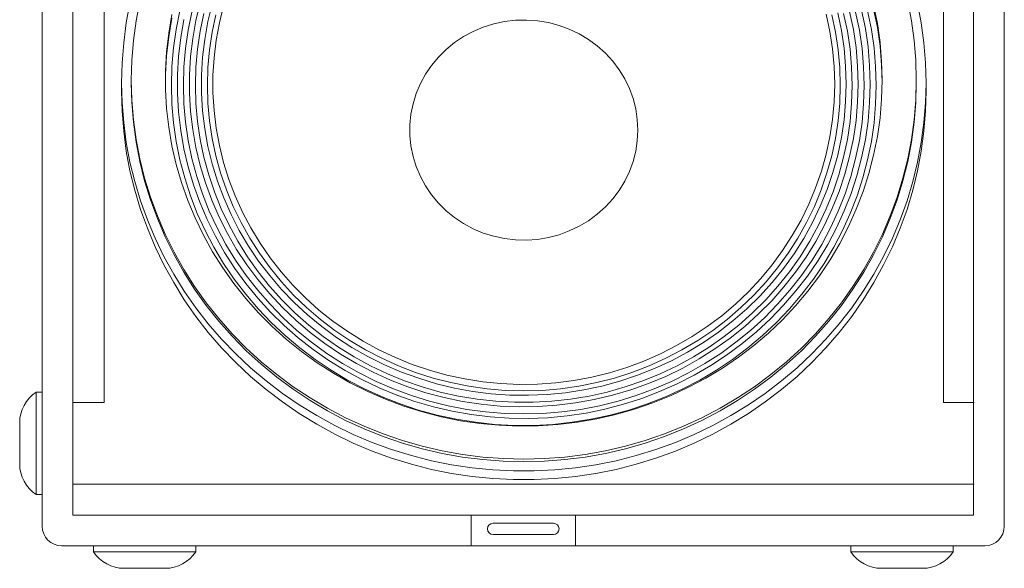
# Model space of a CAD drawing. Extents: x 22 to 3374, y -825 to 2267.
# Tile 9 of 12: x 2893 to 3374, y 257 to 525. Entities that reach past the tile are written whole.
import ezdxf

# ---------------------------------------------------------------- set-up
doc = ezdxf.new("R2010")
doc.units = 0
doc.layers.add('KF_SW_215E_SUSP_FRONT', color=7, linetype='CONTINUOUS')

# ---------------------------------------------------------------- blocks, each defined once
blk = doc.blocks.new('KF_SW_215E_SUSP_FRONT')
at = {"layer": 'KF_SW_215E_SUSP_FRONT', "lineweight": 0}
for p, q in [((-235.25, -9.5), (-235.25, -1005.5)), ((234.75, -9.5), (234.75, -1005.5)), ((-220.25, -15), (-220.25, -1000)), ((-220.25, -1000), (-220.25, -15)), ((219.75, -1000), (219.75, -15)), ((219.75, -1000), (219.75, -15)), ((-205, -515), (-205, -945.11)), ((205, -515), (205, -945.11)), ((-192.38, -750.21), (-194.17, -759.82)), ((-187.55, -749.29), (-189.38, -758.81)), ((-158.08, -749.96), (-160.16, -758.62)), ((189.38, -758.81), (187.55, -749.29)), ((194.2, -759.82), (192.38, -750.21)), ((-167.98, -753.99), (-169.8, -762.97)), ((-162.11, -754.59), (-163.94, -763.42)), ((-152.22, -750.68), (-154.3, -759.19)), ((-146.64, -751.44), (-148.72, -759.79)), ((153.35, -754.94), (155.15, -763.51)), ((159.18, -754.27), (161.01, -763.01)), ((162.11, -754.59), (163.94, -763.42)), ((165.05, -753.64), (166.87, -762.53)), ((167.98, -753.99), (169.8, -762.97)), ((170.91, -751.12), (172.74, -760.17)), ((172.74, -762.09), (170.91, -753.05)), ((-194.17, -759.82), (-195.46, -769.5)), ((-189.38, -758.81), (-190.7, -768.4)), ((-171.89, -755.63), (-173.43, -764.74)), ((-173.43, -766.66), (-171.89, -757.55)), ((-166.02, -758.09), (-167.57, -767.04)), ((-160.16, -758.62), (-161.71, -767.42)), ((-156.25, -755.25), (-158.08, -763.89)), ((-154.3, -759.19), (-155.87, -767.83)), ((-150.39, -755.91), (-152.22, -764.39)), ((-150.26, -768.27), (-148.72, -759.79)), ((-14.63, -760.26), (-9.36, -759.13)), ((-9.36, -759.13), (-4.03, -758.53)), ((-4.03, -758.53), (1.36, -758.4)), ((1.36, -758.4), (6.71, -758.78)), ((6.71, -758.78), (12.01, -759.63)), ((12.01, -759.63), (17.21, -761.02)), ((147.74, -755.6), (149.57, -764.01)), ((150.42, -755.91), (152.22, -764.39)), ((156.25, -755.25), (158.08, -763.89)), ((190.7, -768.4), (189.38, -758.81)), ((195.5, -769.5), (194.2, -759.82)), ((-173.43, -764.74), (-174.47, -773.91)), ((-169.8, -762.97), (-171.1, -772.02)), ((-163.94, -763.42), (-165.23, -772.34)), ((-158.08, -763.89), (-159.37, -772.65)), ((-152.22, -764.39), (-153.51, -772.97)), ((-29.38, -766.47), (-24.68, -763.95)), ((-24.68, -763.95), (-19.76, -761.87)), ((-19.76, -761.87), (-14.63, -760.26)), ((17.21, -761.02), (22.25, -762.85)), ((22.25, -762.85), (27.08, -765.15)), ((149.57, -764.01), (150.86, -772.53)), ((152.22, -764.39), (153.54, -772.97)), ((155.15, -763.51), (156.47, -772.18)), ((158.08, -763.89), (159.4, -772.65)), ((161.01, -763.01), (162.3, -771.83)), ((163.94, -763.42), (165.23, -772.34)), ((166.87, -762.53), (168.17, -771.52)), ((169.8, -762.97), (171.1, -772.02)), ((172.74, -760.17), (174.03, -769.31)), ((174.03, -771.23), (172.74, -762.09)), ((-195.46, -769.5), (-196.25, -779.24)), ((-190.7, -768.4), (-191.49, -778.07)), ((-174.47, -775.84), (-173.43, -766.66)), ((-167.57, -767.04), (-168.61, -776.06)), ((-161.71, -767.42), (-162.78, -776.28)), ((-155.87, -767.83), (-156.91, -776.53)), ((-151.3, -776.81), (-150.26, -768.27)), ((-37.92, -772.78), (-33.82, -769.41)), ((-33.82, -769.41), (-29.38, -766.47)), ((27.08, -765.15), (31.65, -767.89)), ((31.65, -767.89), (35.93, -771.04)), ((174.03, -769.31), (174.82, -778.51)), ((190.7, -768.4), (191.49, -778.07)), ((195.5, -769.5), (196.28, -779.24)), ((-174.47, -773.91), (-175.01, -783.12)), ((-171.1, -772.02), (-171.89, -781.13)), ((-165.23, -772.34), (-166.02, -781.29)), ((-159.37, -772.65), (-160.16, -781.45)), ((-153.51, -772.97), (-154.3, -781.64)), ((-41.7, -776.47), (-37.92, -772.78)), ((35.93, -771.04), (39.88, -774.57)), ((150.86, -772.53), (151.65, -781.1)), ((153.54, -772.97), (154.33, -781.64)), ((156.47, -772.18), (157.23, -780.88)), ((159.4, -772.65), (160.16, -781.45)), ((162.3, -771.83), (163.09, -780.72)), ((165.23, -772.34), (166.02, -781.29)), ((168.17, -771.52), (168.95, -780.56)), ((171.1, -772.02), (171.89, -781.13)), ((174.03, -771.23), (174.82, -780.44)), ((-191.49, -778.07), (-191.74, -787.75)), ((-175.01, -785.04), (-174.47, -775.84)), ((-168.61, -776.06), (-169.14, -785.1)), ((-162.78, -776.28), (-163.28, -785.2)), ((-156.91, -776.53), (-157.42, -785.26)), ((-151.84, -785.39), (-151.3, -776.81)), ((-45.08, -780.53), (-41.7, -776.47)), ((39.88, -774.57), (43.44, -778.45)), ((43.44, -778.45), (46.59, -782.68)), ((174.82, -778.51), (175.07, -787.75)), ((191.49, -778.07), (191.74, -787.75)), ((-196.54, -789.01), (-196.25, -779.24)), ((-175.01, -792.35), (-175.01, -783.12)), ((-171.89, -781.13), (-172.14, -790.3)), ((-166.28, -790.3), (-166.02, -781.29)), ((-160.16, -781.45), (-160.41, -790.3)), ((-154.58, -790.3), (-154.3, -781.64)), ((-48.01, -784.88), (-45.08, -780.53)), ((46.59, -782.68), (49.33, -787.15)), ((151.65, -781.1), (151.9, -789.7)), ((154.33, -781.64), (154.58, -790.3)), ((157.23, -780.88), (157.51, -789.64)), ((160.16, -781.45), (160.44, -790.3)), ((163.09, -780.72), (163.38, -789.64)), ((166.02, -781.29), (166.28, -790.3)), ((168.95, -780.56), (169.21, -789.64)), ((171.89, -781.13), (172.14, -790.3)), ((174.82, -780.44), (175.07, -788.7)), ((196.28, -779.24), (196.54, -789.01)), ((-191.74, -787.75), (-191.49, -797.43)), ((-191.74, -787.75), (-191.74, -789.01)), ((-169.14, -785.1), (-169.14, -794.18)), ((-163.28, -785.2), (-163.28, -794.12)), ((-157.42, -785.26), (-157.42, -794.02)), ((-151.84, -793.99), (-151.84, -785.39)), ((-50.5, -789.45), (-48.01, -784.88)), ((49.33, -787.15), (51.6, -791.85)), ((175.07, -787.75), (174.82, -796.95)), ((191.74, -787.75), (191.49, -797.43)), ((191.74, -789.01), (191.74, -787.75)), ((-196.54, -789.01), (-196.54, -793.2)), ((-196.25, -798.75), (-196.54, -789.01)), ((-196.54, -793.2), (-196.25, -802.94)), ((-191.49, -798.69), (-191.74, -789.01)), ((-174.47, -801.56), (-175.01, -792.35)), ((-172.14, -790.3), (-171.89, -799.44)), ((-166.02, -799.29), (-166.28, -790.3)), ((-160.41, -790.3), (-160.16, -799.13)), ((-154.3, -798.97), (-154.58, -790.3)), ((-52.55, -794.27), (-50.5, -789.45)), ((51.6, -791.85), (53.4, -796.73)), ((151.9, -789.7), (151.65, -798.31)), ((154.58, -790.3), (154.33, -798.97)), ((157.51, -789.64), (157.23, -798.4)), ((160.44, -790.3), (160.16, -799.13)), ((163.38, -789.64), (163.09, -798.56)), ((166.28, -790.3), (166.02, -799.29)), ((169.21, -789.64), (168.95, -798.72)), ((172.14, -790.3), (171.89, -799.44)), ((191.74, -789.01), (191.49, -798.69)), ((196.54, -789.01), (196.28, -798.75)), ((196.28, -802.94), (196.54, -793.2)), ((196.54, -793.2), (196.54, -789.01)), ((-191.49, -797.43), (-190.7, -807.07)), ((-169.14, -794.18), (-168.61, -803.23)), ((-163.28, -794.12), (-162.78, -803.01)), ((-157.42, -794.02), (-156.91, -802.76)), ((-151.3, -802.6), (-151.84, -793.99)), ((-52.55, -794.27), (-54.09, -799.26)), ((53.4, -796.73), (54.66, -801.78)), ((151.65, -798.31), (150.86, -806.88)), ((157.23, -798.4), (156.47, -807.14)), ((174.82, -796.95), (174.03, -806.16)), ((190.7, -807.07), (191.49, -797.43)), ((-196.25, -798.75), (-195.46, -808.49)), ((-196.25, -802.94), (-195.46, -812.68)), ((-190.7, -808.33), (-191.49, -798.69)), ((-173.43, -810.73), (-174.47, -801.56)), ((-171.89, -799.44), (-171.1, -808.55)), ((-168.61, -803.23), (-167.57, -812.27)), ((-166.02, -799.29), (-165.23, -808.24)), ((-162.78, -803.01), (-161.71, -811.86)), ((-160.16, -799.13), (-159.37, -807.92)), ((-156.91, -802.76), (-155.87, -811.45)), ((-154.3, -798.97), (-153.51, -807.61)), ((-150.26, -811.14), (-151.3, -802.6)), ((-55.13, -804.33), (-54.09, -799.26)), ((54.66, -801.78), (55.45, -806.92)), ((154.33, -798.97), (153.54, -807.61)), ((160.16, -799.13), (159.4, -807.92)), ((163.09, -798.56), (162.3, -807.45)), ((166.02, -799.29), (165.23, -808.24)), ((168.95, -798.72), (168.17, -807.77)), ((171.89, -799.44), (171.1, -808.55)), ((191.49, -798.69), (190.7, -808.33)), ((195.5, -808.49), (196.28, -798.75)), ((195.5, -812.68), (196.28, -802.94)), ((-190.7, -807.07), (-189.38, -816.69)), ((-159.37, -807.92), (-158.08, -816.69)), ((-153.51, -807.61), (-152.22, -816.18)), ((-55.13, -804.33), (-55.64, -809.5)), ((55.7, -812.12), (55.45, -806.92)), ((150.86, -806.88), (149.57, -815.4)), ((153.54, -807.61), (152.22, -816.18)), ((156.47, -807.14), (155.15, -815.77)), ((159.4, -807.92), (158.08, -816.69)), ((162.3, -807.45), (161.01, -816.28)), ((168.17, -807.77), (166.87, -816.75)), ((174.03, -806.16), (172.74, -815.3)), ((189.38, -816.69), (190.7, -807.07)), ((-195.46, -808.49), (-194.17, -818.17)), ((-195.46, -812.68), (-194.17, -822.36)), ((-190.7, -808.33), (-189.38, -817.95)), ((-171.89, -819.84), (-173.43, -810.73)), ((-171.1, -808.55), (-169.8, -817.63)), ((-167.57, -812.27), (-166.02, -821.19)), ((-165.23, -808.24), (-163.94, -817.16)), ((-161.71, -811.86), (-160.16, -820.66)), ((-155.87, -811.45), (-154.3, -820.09)), ((-148.72, -819.62), (-150.26, -811.14)), ((-55.64, -809.5), (-55.64, -814.7)), ((55.45, -817.29), (55.7, -812.12)), ((165.23, -808.24), (163.94, -817.16)), ((171.1, -808.55), (169.8, -817.63)), ((190.7, -808.33), (189.38, -817.95)), ((194.2, -818.17), (195.5, -808.49)), ((194.2, -822.36), (195.5, -812.68)), ((-189.38, -816.69), (-187.55, -826.21)), ((-169.8, -817.63), (-167.98, -826.62)), ((-163.94, -817.16), (-162.11, -825.99)), ((-158.08, -816.69), (-156.25, -825.35)), ((-152.22, -816.18), (-150.39, -824.66)), ((-55.64, -814.7), (-55.13, -819.87)), ((55.45, -817.29), (54.66, -822.42)), ((149.57, -815.4), (147.74, -823.81)), ((152.22, -816.18), (150.42, -824.66)), ((155.15, -815.77), (153.35, -824.38)), ((158.08, -816.69), (156.25, -825.35)), ((161.01, -816.28), (159.18, -825.01)), ((163.94, -817.16), (162.11, -825.99)), ((166.87, -816.75), (165.05, -825.64)), ((169.8, -817.63), (167.98, -826.62)), ((172.74, -815.3), (170.91, -824.35)), ((187.55, -826.21), (189.38, -816.69)), ((-194.17, -818.17), (-192.38, -827.78)), ((-194.17, -822.36), (-192.38, -831.97)), ((-187.55, -827.47), (-189.38, -817.95)), ((-169.8, -828.85), (-171.89, -819.84)), ((-166.02, -821.19), (-163.94, -830.05)), ((-160.16, -820.66), (-158.08, -829.36)), ((-154.3, -820.09), (-152.22, -828.6)), ((-148.72, -819.62), (-146.64, -827.97)), ((-55.13, -819.87), (-54.09, -824.98)), ((54.66, -822.42), (53.4, -827.47)), ((189.38, -817.95), (187.55, -827.47)), ((192.38, -827.78), (194.2, -818.17)), ((192.38, -831.97), (194.2, -822.36)), ((-187.55, -826.21), (-185.22, -835.6)), ((-167.98, -826.62), (-165.64, -835.47)), ((-162.11, -825.99), (-159.78, -834.69)), ((-156.25, -825.35), (-153.92, -833.9)), ((-150.39, -824.66), (-148.09, -833.05)), ((-54.09, -824.98), (-52.55, -829.93)), ((147.74, -823.81), (145.41, -832.1)), ((150.42, -824.66), (148.09, -833.05)), ((153.35, -824.38), (151.02, -832.83)), ((156.25, -825.35), (153.95, -833.9)), ((159.18, -825.01), (156.85, -833.65)), ((162.11, -825.99), (159.78, -834.69)), ((165.05, -825.64), (162.71, -834.43)), ((167.98, -826.62), (165.64, -835.47)), ((170.91, -824.35), (168.58, -833.3)), ((185.22, -835.6), (187.55, -826.21)), ((-192.38, -827.78), (-190.04, -837.27)), ((-192.38, -831.97), (-190.04, -841.46)), ((-185.22, -836.86), (-187.55, -827.47)), ((-167.22, -837.71), (-169.8, -828.85)), ((-163.94, -830.05), (-161.36, -838.78)), ((-158.08, -829.36), (-155.49, -837.9)), ((-152.22, -828.6), (-149.63, -837.02)), ((-144.05, -836.2), (-146.64, -827.97)), ((-52.55, -829.93), (-50.5, -834.75)), ((53.4, -827.47), (51.6, -832.38)), ((142.57, -840.27), (145.41, -832.1)), ((187.55, -827.47), (185.22, -836.86)), ((190.04, -837.27), (192.38, -827.78)), ((190.04, -841.46), (192.38, -831.97)), ((-185.22, -835.6), (-182.35, -844.9)), ((-182.35, -846.16), (-185.22, -836.86)), ((-165.64, -835.47), (-162.81, -844.2)), ((-159.78, -834.69), (-156.94, -843.26)), ((-153.92, -833.9), (-151.08, -842.28)), ((-148.09, -833.05), (-145.25, -841.27)), ((-140.96, -844.27), (-144.05, -836.2)), ((-50.5, -834.75), (-48.01, -839.35)), ((51.6, -832.38), (49.33, -837.08)), ((148.09, -833.05), (145.25, -841.27)), ((151.02, -832.83), (148.18, -841.15)), ((153.95, -833.9), (151.11, -842.28)), ((156.85, -833.65), (154.05, -842.12)), ((159.78, -834.69), (156.94, -843.26)), ((162.71, -834.43), (159.88, -843.1)), ((165.64, -835.47), (162.81, -844.2)), ((168.58, -833.3), (165.74, -842.12)), ((182.38, -844.9), (185.22, -835.6)), ((185.22, -836.86), (182.38, -846.16)), ((-190.04, -837.27), (-187.21, -846.63)), ((-190.04, -841.46), (-187.21, -850.86)), ((-164.13, -846.44), (-167.22, -837.71)), ((-161.36, -838.78), (-158.27, -847.36)), ((-155.49, -837.9), (-152.4, -846.32)), ((-149.63, -837.02), (-146.57, -845.24)), ((-145.25, -841.27), (-141.94, -849.34)), ((-48.01, -839.35), (-45.08, -843.7)), ((46.59, -841.56), (43.44, -845.75)), ((49.33, -837.08), (46.59, -841.56)), ((139.26, -848.24), (142.57, -840.27)), ((141.94, -849.34), (145.25, -841.27)), ((144.84, -849.31), (148.18, -841.15)), ((187.24, -846.63), (190.04, -837.27)), ((187.24, -850.86), (190.04, -841.46)), ((-182.35, -844.9), (-179.01, -854.01)), ((-179.01, -855.27), (-182.35, -846.16)), ((-160.57, -855.02), (-164.13, -846.44)), ((-162.81, -844.2), (-159.5, -852.78)), ((-156.94, -843.26), (-153.63, -851.68)), ((-152.4, -846.32), (-148.84, -854.54)), ((-151.08, -842.28), (-147.77, -850.54)), ((-146.57, -845.24), (-143.01, -853.28)), ((-137.4, -852.18), (-140.96, -844.27)), ((-45.08, -843.7), (-41.7, -847.73)), ((43.44, -845.75), (39.88, -849.63)), ((147.77, -850.54), (151.11, -842.28)), ((150.7, -850.45), (154.05, -842.12)), ((153.64, -851.68), (156.94, -843.26)), ((156.57, -851.58), (159.88, -843.1)), ((159.5, -852.78), (162.81, -844.2)), ((165.74, -842.12), (162.43, -850.76)), ((179.01, -854.01), (182.38, -844.9)), ((182.38, -846.16), (179.01, -855.27)), ((-187.21, -846.63), (-183.9, -855.87)), ((-187.21, -850.86), (-183.9, -860.06)), ((-158.27, -847.36), (-154.71, -855.74)), ((-147.77, -850.54), (-143.96, -858.58)), ((-141.94, -849.34), (-138.13, -857.19)), ((-41.7, -847.73), (-37.92, -851.45)), ((39.88, -849.63), (35.93, -853.19)), ((135.45, -856.03), (139.26, -848.24)), ((138.13, -857.19), (141.94, -849.34)), ((141.06, -857.26), (144.84, -849.31)), ((143.96, -858.58), (147.77, -850.54)), ((146.89, -858.58), (150.7, -850.45)), ((162.43, -850.76), (158.62, -859.21)), ((183.9, -855.87), (187.24, -846.63)), ((183.9, -860.06), (187.24, -850.86)), ((-183.9, -855.87), (-180.08, -864.91)), ((-179.01, -854.01), (-175.16, -862.96)), ((-175.16, -864.22), (-179.01, -855.27)), ((-156.53, -863.37), (-160.57, -855.02)), ((-159.5, -852.78), (-155.68, -861.16)), ((-154.71, -855.74), (-150.67, -863.94)), ((-153.63, -851.68), (-149.82, -859.87)), ((-148.84, -854.54), (-144.81, -862.58)), ((-143.01, -853.28), (-138.98, -861.13)), ((-133.37, -859.84), (-137.4, -852.18)), ((-37.92, -851.45), (-33.82, -854.8)), ((-33.82, -854.8), (-29.38, -857.76)), ((35.93, -853.19), (31.65, -856.34)), ((131.19, -863.59), (135.45, -856.03)), ((149.82, -859.87), (153.64, -851.68)), ((152.75, -859.87), (156.57, -851.58)), ((155.68, -861.16), (159.5, -852.78)), ((175.16, -862.96), (179.01, -854.01)), ((179.01, -855.27), (175.16, -864.22)), ((180.08, -864.91), (183.9, -855.87)), ((-183.9, -860.06), (-180.08, -869.11)), ((-149.82, -859.87), (-145.53, -867.88)), ((-143.96, -858.58), (-139.7, -866.4)), ((-138.13, -857.19), (-133.87, -864.85)), ((-133.37, -859.84), (-128.86, -867.28)), ((-29.38, -857.76), (-24.68, -860.28)), ((-24.68, -860.28), (-19.76, -862.36)), ((27.08, -859.05), (22.25, -861.35)), ((31.65, -856.34), (27.08, -859.05)), ((133.87, -864.85), (138.13, -857.19)), ((136.77, -864.98), (141.06, -857.26)), ((139.7, -866.4), (143.96, -858.58)), ((142.6, -866.49), (146.89, -858.58)), ((145.53, -867.88), (149.82, -859.87)), ((148.47, -867.97), (152.75, -859.87)), ((158.62, -859.21), (154.33, -867.47)), ((180.08, -869.11), (183.9, -860.06)), ((-180.08, -864.91), (-175.79, -873.74)), ((-175.16, -862.96), (-170.85, -871.72)), ((-170.85, -872.95), (-175.16, -864.22)), ((-152, -871.5), (-156.53, -863.37)), ((-155.68, -861.16), (-151.4, -869.33)), ((-150.67, -863.94), (-146.13, -871.91)), ((-144.81, -862.58), (-140.3, -870.37)), ((-138.98, -861.13), (-134.47, -868.73)), ((-133.87, -864.85), (-129.14, -872.23)), ((-19.76, -862.36), (-14.63, -863.94)), ((-14.63, -863.94), (-9.36, -865.07)), ((-9.36, -865.07), (-4.03, -865.7)), ((-4.03, -865.7), (1.36, -865.83)), ((1.36, -865.83), (6.71, -865.45)), ((12.01, -864.57), (6.71, -865.45)), ((17.21, -863.21), (12.01, -864.57)), ((22.25, -861.35), (17.21, -863.21)), ((126.46, -870.87), (131.19, -863.59)), ((129.14, -872.23), (133.87, -864.85)), ((132.04, -872.45), (136.77, -864.98)), ((151.4, -869.33), (155.68, -861.16)), ((170.85, -871.72), (175.16, -862.96)), ((175.16, -864.22), (170.85, -872.95)), ((175.79, -873.74), (180.08, -864.91)), ((-180.08, -869.11), (-175.79, -877.93)), ((-151.4, -869.33), (-146.64, -877.24)), ((-145.53, -867.88), (-140.81, -875.63)), ((-140.3, -870.37), (-135.35, -877.87)), ((-139.7, -866.4), (-134.94, -873.96)), ((-134.47, -868.73), (-129.52, -876.07)), ((-123.94, -874.43), (-128.86, -867.28)), ((134.97, -873.96), (139.7, -866.4)), ((137.87, -874.15), (142.6, -866.49)), ((140.81, -875.63), (145.53, -867.88)), ((143.74, -875.79), (148.47, -867.97)), ((146.67, -877.24), (151.4, -869.33)), ((154.33, -867.47), (149.6, -875.48)), ((175.79, -877.93), (180.08, -869.11)), ((-175.79, -873.74), (-171.03, -882.38)), ((-170.85, -871.72), (-166.05, -880.2)), ((-170.85, -872.95), (-166.05, -881.46)), ((-147.05, -879.38), (-152, -871.5)), ((-146.13, -871.91), (-141.18, -879.6)), ((-134.94, -873.96), (-129.77, -881.24)), ((-129.14, -872.23), (-123.97, -879.32)), ((-118.55, -881.31), (-123.94, -874.43)), ((121.29, -877.9), (126.46, -870.87)), ((124.01, -879.32), (129.14, -872.23)), ((126.9, -879.64), (132.04, -872.45)), ((129.8, -881.24), (134.97, -873.96)), ((132.71, -881.53), (137.87, -874.15)), ((166.05, -880.2), (170.85, -871.72)), ((170.85, -872.95), (166.05, -881.46)), ((171.04, -882.38), (175.79, -873.74)), ((-175.79, -877.93), (-171.03, -886.57)), ((-166.05, -880.2), (-160.82, -888.46)), ((-141.63, -887.01), (-147.05, -879.38)), ((-146.64, -877.24), (-141.47, -884.9)), ((-141.18, -879.6), (-135.76, -887.04)), ((-140.81, -875.63), (-135.6, -883.1)), ((-135.35, -877.87), (-129.93, -885.12)), ((-129.52, -876.07), (-124.13, -883.13)), ((-123.97, -879.32), (-118.39, -886.13)), ((115.75, -884.62), (121.29, -877.9)), ((118.43, -886.13), (124.01, -879.32)), ((121.29, -886.54), (126.9, -879.64)), ((135.64, -883.1), (140.81, -875.63)), ((138.54, -883.35), (143.74, -875.79)), ((141.47, -884.9), (146.67, -877.24)), ((149.6, -875.48), (144.4, -883.23)), ((160.82, -888.46), (166.05, -880.2)), ((171.04, -886.57), (175.79, -877.93)), ((-171.03, -882.38), (-165.83, -890.73)), ((-160.82, -889.72), (-166.05, -881.46)), ((-141.47, -884.9), (-135.83, -892.28)), ((-135.6, -883.1), (-129.99, -890.29)), ((-129.77, -881.24), (-124.19, -888.24)), ((-124.13, -883.13), (-118.36, -889.88)), ((-112.78, -887.86), (-118.55, -881.31)), ((109.76, -891.01), (115.75, -884.62)), ((124.19, -888.24), (129.8, -881.24)), ((127.09, -888.62), (132.71, -881.53)), ((130.03, -890.29), (135.64, -883.1)), ((132.93, -890.64), (138.54, -883.35)), ((135.86, -892.28), (141.47, -884.9)), ((144.4, -883.23), (138.79, -890.7)), ((166.05, -881.46), (160.82, -889.72)), ((165.83, -890.73), (171.04, -882.38)), ((-171.03, -886.57), (-165.83, -894.92)), ((-160.82, -888.46), (-155.12, -896.47)), ((-155.12, -897.73), (-160.82, -889.72)), ((-135.79, -894.32), (-141.63, -887.01)), ((-135.76, -887.04), (-129.96, -894.17)), ((-129.93, -885.12), (-124.13, -892.05)), ((-124.19, -888.24), (-118.2, -894.92)), ((-118.39, -886.13), (-112.44, -892.62)), ((-106.61, -894.07), (-112.78, -887.86)), ((112.44, -892.62), (118.43, -886.13)), ((115.31, -893.13), (121.29, -886.54)), ((118.2, -894.92), (124.19, -888.24)), ((121.1, -895.4), (127.09, -888.62)), ((155.15, -896.47), (160.82, -888.46)), ((160.82, -889.72), (155.15, -897.73)), ((165.83, -894.92), (171.04, -886.57)), ((-165.83, -890.73), (-160.16, -898.83)), ((-135.83, -892.28), (-129.8, -899.34)), ((-129.55, -901.29), (-135.79, -894.32)), ((-129.99, -890.29), (-123.97, -897.16)), ((-129.96, -894.17), (-123.72, -900.98)), ((-124.13, -892.05), (-117.92, -898.67)), ((-118.36, -889.88), (-112.15, -896.28)), ((-112.44, -892.62), (-106.07, -898.74)), ((-106.61, -894.07), (-100.08, -899.94)), ((103.39, -897.03), (109.76, -891.01)), ((106.07, -898.74), (112.44, -892.62)), ((108.94, -899.37), (115.31, -893.13)), ((124.01, -897.16), (130.03, -890.29)), ((126.9, -897.6), (132.93, -890.64)), ((129.8, -899.34), (135.86, -892.28)), ((138.79, -890.7), (132.74, -897.85)), ((160.19, -898.83), (165.83, -890.73)), ((-165.83, -894.92), (-160.16, -903.02)), ((-160.16, -898.83), (-154.11, -906.65)), ((-155.12, -896.47), (-149, -904.13)), ((-149, -905.39), (-155.12, -897.73)), ((-129.8, -899.34), (-123.37, -906.08)), ((-123.97, -897.16), (-117.57, -903.72)), ((-118.2, -894.92), (-111.81, -901.26)), ((-117.92, -898.67), (-111.33, -904.95)), ((-112.15, -896.28), (-105.6, -902.36)), ((-106.07, -898.74), (-99.35, -904.51)), ((96.71, -902.71), (103.39, -897.03)), ((99.35, -904.51), (106.07, -898.74)), ((102.19, -905.23), (108.94, -899.37)), ((111.81, -901.26), (118.2, -894.92)), ((114.71, -901.86), (121.1, -895.4)), ((117.57, -903.72), (124.01, -897.16)), ((120.47, -904.25), (126.9, -897.6)), ((123.41, -906.08), (129.8, -899.34)), ((132.74, -897.85), (126.31, -904.66)), ((149.03, -904.13), (155.15, -896.47)), ((155.15, -897.73), (149.03, -905.39)), ((154.11, -906.65), (160.19, -898.83)), ((160.19, -903.02), (165.83, -894.92)), ((-160.16, -903.02), (-154.11, -910.84)), ((-142.51, -911.5), (-149, -904.13)), ((-129.55, -901.29), (-122.93, -907.97)), ((-123.72, -900.98), (-117.13, -907.44)), ((-117.57, -903.72), (-110.8, -909.9)), ((-111.81, -901.26), (-105.06, -907.25)), ((-105.6, -902.36), (-98.69, -908.04)), ((-93.21, -905.39), (-100.08, -899.94)), ((89.65, -908), (96.71, -902.71)), ((105.06, -907.25), (111.81, -901.26)), ((107.93, -907.94), (114.71, -901.86)), ((110.8, -909.9), (117.57, -903.72)), ((113.7, -910.53), (120.47, -904.25)), ((142.51, -911.5), (149.03, -904.13)), ((154.11, -910.84), (160.19, -903.02)), ((-154.11, -906.65), (-147.61, -914.15)), ((-142.51, -912.76), (-149, -905.39)), ((-123.37, -906.08), (-116.6, -912.45)), ((-122.93, -907.97), (-115.97, -914.25)), ((-117.13, -907.44), (-110.17, -913.55)), ((-111.33, -904.95), (-104.4, -910.84)), ((-105.06, -907.25), (-97.97, -912.83)), ((-99.35, -904.51), (-92.29, -909.9)), ((-98.69, -908.04), (-91.47, -913.33)), ((-85.99, -910.46), (-93.21, -905.39)), ((82.3, -912.86), (89.65, -908)), ((92.29, -909.9), (99.35, -904.51)), ((95.13, -910.72), (102.19, -905.23)), ((97.97, -912.83), (105.06, -907.25)), ((100.8, -913.61), (107.93, -907.94)), ((116.6, -912.45), (123.41, -906.08)), ((126.31, -904.66), (119.5, -911.16)), ((149.03, -905.39), (142.51, -912.76)), ((147.61, -914.15), (154.11, -906.65)), ((-154.11, -910.84), (-147.61, -918.34)), ((-135.57, -918.53), (-142.51, -911.5)), ((-135.57, -919.79), (-142.51, -912.76)), ((-116.6, -912.45), (-109.44, -918.47)), ((-110.8, -909.9), (-103.67, -915.69)), ((-110.17, -913.55), (-102.85, -919.26)), ((-104.4, -910.84), (-97.15, -916.33)), ((-97.97, -912.83), (-90.56, -918.03)), ((-92.29, -909.9), (-84.92, -914.84)), ((-91.47, -913.33), (-83.94, -918.18)), ((-78.52, -915.13), (-85.99, -910.46)), ((74.67, -917.3), (82.3, -912.86)), ((84.95, -914.84), (92.29, -909.9)), ((87.76, -915.82), (95.13, -910.72)), ((90.56, -918.03), (97.97, -912.83)), ((93.4, -918.94), (100.8, -913.61)), ((103.67, -915.69), (110.8, -909.9)), ((106.54, -916.45), (113.7, -910.53)), ((109.44, -918.47), (116.6, -912.45)), ((119.5, -911.16), (112.34, -917.27)), ((135.6, -918.53), (142.51, -911.5)), ((142.51, -912.76), (135.6, -919.79)), ((147.61, -918.34), (154.11, -910.84)), ((-147.61, -914.15), (-140.74, -921.31)), ((-147.61, -918.34), (-140.74, -925.5)), ((-135.57, -918.53), (-128.29, -925.18)), ((-115.97, -914.25), (-108.62, -920.17)), ((-109.44, -918.47), (-101.94, -924.08)), ((-103.67, -915.69), (-96.23, -921.12)), ((-97.15, -916.33), (-89.55, -921.43)), ((-90.56, -918.03), (-82.84, -922.82)), ((-84.92, -914.84), (-77.29, -919.42)), ((-83.94, -918.18), (-76.12, -922.66)), ((-70.73, -919.35), (-78.52, -915.13)), ((66.76, -921.31), (74.67, -917.3)), ((77.29, -919.42), (84.95, -914.84)), ((80.06, -920.49), (87.76, -915.82)), ((82.84, -922.82), (90.56, -918.03)), ((96.23, -921.12), (103.67, -915.69)), ((99.07, -921.97), (106.54, -916.45)), ((101.94, -924.08), (109.44, -918.47)), ((112.34, -917.27), (104.84, -922.98)), ((128.32, -925.18), (135.6, -918.53)), ((140.74, -921.31), (147.61, -914.15)), ((140.74, -925.5), (147.61, -918.34)), ((-140.74, -921.31), (-133.49, -928.11)), ((-128.29, -926.44), (-135.57, -919.79)), ((-108.62, -920.17), (-100.96, -925.69)), ((-102.85, -919.26), (-95.23, -924.55)), ((-96.23, -921.12), (-88.48, -926.1)), ((-89.55, -921.43), (-81.67, -926.1)), ((-82.84, -922.82), (-74.86, -927.14)), ((-77.29, -919.42), (-69.38, -923.51)), ((-76.12, -922.66), (-68.06, -926.66)), ((-70.73, -919.35), (-62.73, -923.13)), ((-69.38, -923.51), (-61.21, -927.2)), ((-54.5, -926.48), (-62.73, -923.13)), ((58.66, -924.87), (66.76, -921.31)), ((61.21, -927.2), (69.38, -923.51)), ((69.38, -923.51), (77.29, -919.42)), ((72.12, -924.71), (80.06, -920.49)), ((74.86, -927.14), (82.84, -922.82)), ((85.64, -923.83), (93.4, -918.94)), ((88.48, -926.1), (96.23, -921.12)), ((91.32, -927.08), (99.07, -921.97)), ((104.84, -922.98), (97.02, -928.3)), ((135.6, -919.79), (128.32, -926.44)), ((133.49, -928.11), (140.74, -921.31)), ((-140.74, -925.5), (-133.49, -932.31)), ((-133.49, -928.11), (-125.9, -934.54)), ((-128.29, -925.18), (-120.66, -931.49)), ((-120.66, -932.75), (-128.29, -926.44)), ((-101.94, -924.08), (-94.15, -929.31)), ((-100.96, -925.69), (-92.99, -930.83)), ((-95.23, -924.55), (-87.31, -929.47)), ((-88.48, -926.1), (-80.44, -930.67)), ((-81.67, -926.1), (-73.54, -930.35)), ((-74.86, -927.14), (-66.64, -931.05)), ((-68.06, -926.66), (-59.73, -930.2)), ((-61.21, -927.2), (-52.86, -930.38)), ((-46.08, -929.31), (-54.5, -926.48)), ((41.83, -930.57), (50.34, -927.96)), ((50.34, -927.96), (58.66, -924.87)), ((52.86, -930.38), (61.21, -927.2)), ((63.93, -928.49), (72.12, -924.71)), ((66.64, -931.05), (74.86, -927.14)), ((69.38, -932.31), (77.64, -928.27)), ((77.64, -928.27), (85.64, -923.83)), ((80.44, -930.67), (88.48, -926.1)), ((83.25, -931.74), (91.32, -927.08)), ((97.02, -928.3), (88.92, -933.22)), ((94.15, -929.31), (101.94, -924.08)), ((120.66, -931.49), (128.32, -925.18)), ((128.32, -926.44), (120.66, -932.75)), ((125.9, -934.54), (133.49, -928.11)), ((133.49, -932.31), (140.74, -925.5)), ((-133.49, -932.31), (-125.9, -938.77)), ((-120.66, -931.49), (-112.69, -937.38)), ((-112.69, -938.64), (-120.66, -932.75)), ((-94.15, -929.31), (-86.05, -934.1)), ((-92.99, -930.83), (-84.76, -935.49)), ((-87.31, -929.47), (-79.12, -933.91)), ((-80.44, -930.67), (-72.15, -934.8)), ((-73.54, -930.35), (-65.15, -934.14)), ((-66.64, -931.05), (-58.19, -934.48)), ((-59.73, -930.2), (-51.25, -933.28)), ((-52.86, -930.38), (-44.32, -933.13)), ((-37.51, -931.68), (-46.08, -929.31)), ((-44.32, -933.13), (-35.65, -935.37)), ((-28.81, -933.57), (-37.51, -931.68)), ((24.43, -934.32), (33.19, -932.69)), ((33.19, -932.69), (41.83, -930.57)), ((35.65, -935.37), (44.35, -933.13)), ((44.35, -933.13), (52.86, -930.38)), ((46.94, -934.67), (55.54, -931.8)), ((55.54, -931.8), (63.93, -928.49)), ((58.22, -934.48), (66.64, -931.05)), ((60.9, -935.84), (69.38, -932.31)), ((72.15, -934.8), (80.44, -930.67)), ((74.93, -935.99), (83.25, -931.74)), ((86.08, -934.1), (94.15, -929.31)), ((112.72, -937.38), (120.66, -931.49)), ((120.66, -932.75), (112.72, -938.64)), ((125.9, -938.77), (133.49, -932.31)), ((-125.9, -934.54), (-117.95, -940.63)), ((-112.69, -937.38), (-104.43, -942.87)), ((-86.05, -934.1), (-77.73, -938.45)), ((-84.76, -935.49), (-76.25, -939.75)), ((-79.12, -933.91), (-70.67, -937.95)), ((-72.15, -934.8), (-63.64, -938.48)), ((-65.15, -934.14), (-56.58, -937.44)), ((-58.19, -934.48), (-49.58, -937.48)), ((-56.58, -937.44), (-47.82, -940.31)), ((-51.25, -933.28), (-42.59, -935.9)), ((-49.58, -937.48), (-40.79, -939.97)), ((-42.59, -935.9), (-33.79, -938.04)), ((-35.65, -935.37), (-26.82, -937.13)), ((-28.81, -933.57), (-20.02, -934.95)), ((-26.82, -937.13), (-17.94, -938.39)), ((-20.02, -934.95), (-11.13, -935.84)), ((-11.13, -935.84), (-2.24, -936.22)), ((-2.24, -936.22), (6.68, -936.09)), ((6.68, -936.09), (15.6, -935.46)), ((15.6, -935.46), (24.43, -934.32)), ((17.94, -938.39), (26.86, -937.13)), ((26.86, -937.13), (35.65, -935.37)), ((29.35, -938.9), (38.2, -937.03)), ((38.2, -937.03), (46.94, -934.67)), ((40.79, -939.97), (49.58, -937.48)), ((49.58, -937.48), (58.22, -934.48)), ((52.23, -938.93), (60.9, -935.84)), ((63.64, -938.48), (72.15, -934.8)), ((66.38, -939.78), (74.93, -935.99)), ((80.54, -937.67), (71.93, -941.7)), ((77.73, -938.45), (86.08, -934.1)), ((88.92, -933.22), (80.54, -937.67)), ((104.43, -942.87), (112.72, -937.38)), ((117.95, -940.63), (125.9, -934.54)), ((-238.25, -990), (-238.25, -940)), ((-238.25, -940), (-235.25, -940)), ((-238.25, -940), (-238.25, -940)), ((-125.9, -938.77), (-117.95, -944.82)), ((-117.95, -940.63), (-109.69, -946.27)), ((-104.43, -944.13), (-112.69, -938.64)), ((-77.73, -938.45), (-69.16, -942.36)), ((-76.25, -939.75), (-67.55, -943.53)), ((-70.67, -937.95), (-62.03, -941.51)), ((-69.16, -942.36), (-60.36, -945.8)), ((-63.64, -938.48), (-54.91, -941.67)), ((-62.03, -941.51), (-53.18, -944.6)), ((-54.91, -941.67), (-46.02, -944.41)), ((-47.82, -940.31), (-38.93, -942.68)), ((-40.79, -939.97), (-31.87, -941.95)), ((-38.93, -942.68), (-29.88, -944.57)), ((-33.79, -938.04), (-24.87, -939.65)), ((-31.87, -941.95), (-22.82, -943.47)), ((-24.87, -939.65), (-15.86, -940.79)), ((-17.94, -938.39), (-8.98, -939.15)), ((-15.86, -940.79), (-6.81, -941.42)), ((-8.98, -939.15), (0, -939.4)), ((-6.81, -941.42), (2.27, -941.54)), ((0, -939.4), (8.98, -939.15)), ((2.27, -941.54), (11.35, -941.16)), ((8.98, -939.15), (17.94, -938.39)), ((11.35, -941.16), (20.36, -940.28)), ((20.36, -940.28), (29.35, -938.9)), ((22.82, -943.47), (31.87, -941.95)), ((31.87, -941.95), (40.79, -939.97)), ((34.42, -943.69), (43.41, -941.54)), ((43.41, -941.54), (52.23, -938.93)), ((46.05, -944.41), (54.91, -941.67)), ((54.91, -941.67), (63.64, -938.48)), ((57.62, -943.12), (66.38, -939.78)), ((60.36, -945.8), (69.16, -942.36)), ((71.93, -941.7), (63.11, -945.26)), ((69.16, -942.36), (77.73, -938.45)), ((112.72, -938.64), (104.43, -944.13)), ((109.73, -946.27), (117.95, -940.63)), ((117.95, -944.82), (125.9, -938.77)), ((-205, -945.11), (-220, -945.11)), ((-117.95, -944.82), (-109.69, -950.46)), ((-109.69, -946.27), (-101.15, -951.5)), ((-104.43, -942.87), (-95.86, -947.91)), ((-95.86, -949.17), (-104.43, -944.13)), ((-67.55, -943.53), (-58.63, -946.87)), ((-60.36, -945.8), (-51.38, -948.76)), ((-58.63, -946.87), (-49.52, -949.71)), ((-53.18, -944.6), (-44.16, -947.22)), ((-46.02, -944.41), (-37.01, -946.65)), ((-44.16, -947.22), (-35.02, -949.33)), ((-37.01, -946.65), (-27.86, -948.42)), ((-29.88, -944.57), (-20.74, -945.93)), ((-22.82, -943.47), (-13.71, -944.47)), ((-20.74, -945.93), (-11.54, -946.81)), ((-13.71, -944.47), (-4.57, -944.98)), ((-11.54, -946.81), (-2.3, -947.19)), ((-4.57, -944.98), (4.57, -944.98)), ((-2.3, -947.19), (6.93, -947.06)), ((4.57, -944.98), (13.74, -944.47)), ((6.93, -947.06), (16.17, -946.43)), ((13.74, -944.47), (22.82, -943.47)), ((16.17, -946.43), (25.34, -945.29)), ((25.34, -945.29), (34.42, -943.69)), ((27.86, -948.42), (37.01, -946.65)), ((37.01, -946.65), (46.05, -944.41)), ((39.62, -948.32), (48.7, -945.96)), ((48.7, -945.96), (57.62, -943.12)), ((51.38, -948.76), (60.36, -945.8)), ((63.11, -945.26), (54.09, -948.35)), ((95.89, -947.91), (104.43, -942.87)), ((104.43, -944.13), (95.89, -949.17)), ((101.18, -951.5), (109.73, -946.27)), ((109.73, -950.46), (117.95, -944.82)), ((220, -945.11), (205, -945.11)), ((-109.69, -950.46), (-101.15, -955.7)), ((-101.15, -951.5), (-92.36, -956.33)), ((-95.86, -947.91), (-87.06, -952.54)), ((-87.06, -953.8), (-95.86, -949.17)), ((-51.38, -948.76), (-42.24, -951.25)), ((-49.52, -949.71), (-40.28, -952.07)), ((-42.24, -951.25), (-33, -953.27)), ((-40.28, -952.07), (-30.92, -953.96)), ((-35.02, -949.33), (-25.78, -950.97)), ((-27.86, -948.42), (-18.63, -949.67)), ((-25.78, -950.97), (-16.42, -952.1)), ((-18.63, -949.67), (-9.33, -950.43)), ((-16.42, -952.1), (-7.06, -952.73)), ((-9.33, -950.43), (0, -950.68)), ((0, -950.68), (9.33, -950.43)), ((9.33, -950.43), (18.63, -949.67)), ((11.76, -952.48), (21.12, -951.6)), ((18.63, -949.67), (27.86, -948.42)), ((21.12, -951.6), (30.42, -950.21)), ((30.42, -950.21), (39.62, -948.32)), ((33, -953.27), (42.27, -951.25)), ((35.62, -953.08), (44.92, -950.97)), ((42.27, -951.25), (51.38, -948.76)), ((54.09, -948.35), (44.92, -950.97)), ((87.06, -952.54), (95.89, -947.91)), ((95.89, -949.17), (87.06, -953.8)), ((92.36, -956.33), (101.18, -951.5)), ((101.18, -955.7), (109.73, -950.46)), ((-246.25, -975.03), (-246.25, -954.97)), ((-101.15, -955.7), (-92.36, -960.52)), ((-92.36, -956.33), (-83.31, -960.68)), ((-87.06, -952.54), (-77.98, -956.7)), ((-77.98, -957.96), (-87.06, -953.8)), ((-77.98, -956.7), (-68.72, -960.42)), ((-33, -953.27), (-23.64, -954.75)), ((-30.92, -953.96), (-21.47, -955.32)), ((-23.64, -954.75), (-14.22, -955.76)), ((-21.47, -955.32), (-11.95, -956.2)), ((-14.22, -955.76), (-4.73, -956.26)), ((-11.95, -956.2), (-2.4, -956.58)), ((-7.06, -952.73), (2.36, -952.86)), ((-4.73, -956.26), (4.76, -956.26)), ((-2.4, -956.58), (7.19, -956.45)), ((2.36, -952.86), (11.76, -952.48)), ((4.76, -956.26), (14.22, -955.76)), ((7.19, -956.45), (16.71, -955.82)), ((14.22, -955.76), (23.64, -954.75)), ((16.71, -955.82), (26.23, -954.72)), ((23.64, -954.75), (33, -953.27)), ((26.23, -954.72), (35.62, -953.08)), ((68.72, -960.42), (77.98, -956.7)), ((77.98, -956.7), (87.06, -952.54)), ((87.06, -953.8), (77.98, -957.96)), ((83.31, -960.68), (92.36, -956.33)), ((92.36, -960.52), (101.18, -955.7)), ((-92.36, -960.52), (-83.31, -964.87)), ((-83.31, -960.68), (-74.04, -964.58)), ((-68.72, -961.69), (-77.98, -957.96)), ((-68.72, -960.42), (-59.26, -963.64)), ((-59.26, -964.9), (-68.72, -961.69)), ((59.26, -963.64), (68.72, -960.42)), ((68.72, -961.69), (59.26, -964.9)), ((77.98, -957.96), (68.72, -961.69)), ((74.04, -964.58), (83.31, -960.68)), ((83.31, -964.87), (92.36, -960.52)), ((-83.31, -964.87), (-74.04, -968.78)), ((-74.04, -964.58), (-64.56, -968.05)), ((-59.26, -963.64), (-49.61, -966.38)), ((-49.61, -967.64), (-59.26, -964.9)), ((-49.61, -966.38), (-39.87, -968.65)), ((39.88, -968.65), (49.65, -966.38)), ((49.65, -966.38), (59.26, -963.64)), ((59.26, -964.9), (49.65, -967.64)), ((64.59, -968.05), (74.04, -964.58)), ((74.04, -968.78), (83.31, -964.87)), ((-74.04, -968.78), (-64.56, -972.24)), ((-64.56, -968.05), (-54.91, -971.02)), ((-54.91, -971.02), (-45.14, -973.51)), ((-39.87, -969.91), (-49.61, -967.64)), ((-39.87, -968.65), (-29.98, -970.42)), ((-29.98, -971.68), (-39.87, -969.91)), ((-29.98, -970.42), (-20.05, -971.68)), ((20.05, -971.68), (30.01, -970.42)), ((30.01, -970.42), (39.88, -968.65)), ((39.88, -969.91), (30.01, -971.68)), ((49.65, -967.64), (39.88, -969.91)), ((45.14, -973.51), (54.94, -971.02)), ((54.94, -971.02), (64.59, -968.05)), ((64.59, -972.24), (74.04, -968.78)), ((-64.56, -972.24), (-54.91, -975.21)), ((-54.91, -975.21), (-45.14, -977.7)), ((-45.14, -973.51), (-35.24, -975.49)), ((-35.24, -975.49), (-25.22, -977)), ((-20.05, -972.94), (-29.98, -971.68)), ((-20.05, -971.68), (-10.02, -972.43)), ((-10.02, -973.69), (-20.05, -972.94)), ((-10.02, -972.43), (0, -972.69)), ((0, -973.95), (-10.02, -973.69)), ((0, -972.69), (10.06, -972.43)), ((10.06, -973.69), (0, -973.95)), ((10.06, -972.43), (20.05, -971.68)), ((20.05, -972.94), (10.06, -973.69)), ((30.01, -971.68), (20.05, -972.94)), ((25.25, -977), (35.24, -975.49)), ((35.24, -975.49), (45.14, -973.51)), ((45.14, -977.7), (54.94, -975.21)), ((54.94, -975.21), (64.59, -972.24)), ((-45.14, -977.7), (-35.24, -979.68)), ((-35.24, -979.68), (-25.22, -981.2)), ((-25.22, -977), (-15.16, -977.98)), ((-25.22, -981.2), (-15.16, -982.21)), ((-15.16, -977.98), (-5.04, -978.49)), ((-5.04, -978.49), (5.07, -978.49)), ((5.07, -978.49), (15.16, -977.98)), ((15.16, -977.98), (25.25, -977)), ((15.16, -982.21), (25.25, -981.2)), ((25.25, -981.2), (35.24, -979.68)), ((35.24, -979.68), (45.14, -977.7)), ((220, -985), (-220, -985)), ((-15.16, -982.21), (-5.04, -982.71)), ((-5.04, -982.71), (5.07, -982.71)), ((5.07, -982.71), (15.16, -982.21)), ((-238.25, -990), (-235.25, -990)), ((-220.25, -1000), (219.75, -1000)), ((-220.25, -1000), (-25.75, -1000)), ((-25.75, -1015), (-25.75, -1000)), ((25.25, -1000), (219.75, -1000)), ((25.25, -1015), (25.25, -1000)), ((-15, -1004), (14.5, -1004)), ((14.5, -1009.5), (-15, -1009.5)), ((-225.75, -1015), (-225.25, -1015)), ((-225.25, -1015), (225.25, -1015)), ((-210.25, -1018), (-210.25, -1015)), ((-160.25, -1018), (-210.25, -1018)), ((-160.25, -1018), (-160.25, -1015)), ((159.75, -1018), (159.75, -1015)), ((209.75, -1018), (159.75, -1018)), ((209.75, -1018), (209.75, -1015)), ((225.25, -1015), (224.75, -1015)), ((-195.26, -1026), (-195.28, -1026)), ((-175.22, -1026), (-195.26, -1026)), ((174.74, -1026), (174.72, -1026)), ((194.78, -1026), (174.74, -1026))]:
    blk.add_line(p, q, dxfattribs=at)
for centre, radius, start, end in [((-228.25, -954.97), 18, 123.749, 180), ((-228.25, -975.03), 18, 180, 236.251), ((-15, -1006.75), 2.75, 90, 270), ((14.5, -1006.75), 2.75, 270, 90), ((-225.75, -1005.5), 9.5, 180, 270), ((225.25, -1005.5), 9.5, 270, 0), ((-195.28, -1008), 18, 213.749, 270), ((-175.22, -1008), 18, 270, 326.251), ((174.72, -1008), 18, 213.749, 270), ((194.78, -1008), 18, 270, 326.251)]:
    blk.add_arc(centre, radius, start, end, dxfattribs=at)

msp = doc.modelspace()

# ---------------------------------------------------------------- block references
at = {"layer": 'KF_SW_215E_SUSP_FRONT'}
msp.add_blockref('KF_SW_215E_SUSP_FRONT', (3139.6, 1283.41), dxfattribs=at)

doc.saveas('drawing.dxf')
